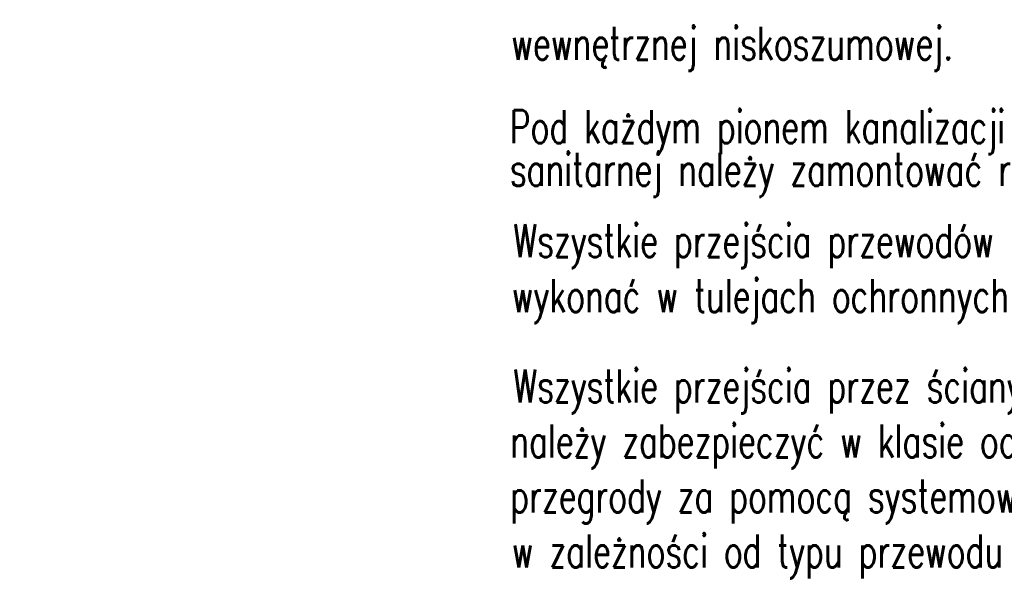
# Model space of a CAD drawing. Extents: x -220312 to -8310, y -91840 to 81907.
# Tile 19 of 128: x -187945 to -182579, y -16475 to -13463. Entities that reach past the tile are written whole.
import ezdxf

# ---------------------------------------------------------------- set-up
doc = ezdxf.new("R2010")
doc.units = 0
doc.header["$MEASUREMENT"] = 0
doc.set_wipeout_variables(frame=1)
doc.linetypes.add('Hidden Line', pattern=[50, 25, -25])
doc.linetypes.add('Kreski i kropki', pattern=[450, 250, -100, 0, -100])
doc.layers.add('#kan_san-op', color=34, linetype='Continuous')
doc.layers.add('#opisy', color=252, linetype='Continuous')
for name, color, linetype, lineweight in [('Arch schody_Nr_Pióra__21', 7, 'Continuous', 9), ('arch spadki_Nr_Pióra__21', 7, 'Continuous', 9), ('INWENT KONST. DREWNIANA_Nr_Pióra__20', 1, 'Continuous', 100), ('INWENT. OKNA_Nr_Pióra__101', 8, 'Continuous', 13), ('INWENT.ŚCIANY_Nr_Pióra__101', 8, 'Continuous', 13), ('Inwentaryzacja Konst._Nr_Pióra__101', 8, 'Continuous', 13), ('Istniejące schody_Nr_Pióra__101', 8, 'Continuous', 13), ('PODKŁAD', 252, 'Continuous', 35)]:
    doc.layers.add(name, color=color, linetype=linetype, lineweight=lineweight)
doc.styles.add('GENERATED_STYLE_6', font='txt')
doc.styles.add('ROMANS', font='romans.shx', dxfattribs={"width": 0.85, "height": 0.11})

# ---------------------------------------------------------------- blocks, each defined once
blk = doc.blocks.new('parter')
at = {"layer": 'Arch schody_Nr_Pióra__21', "linetype": 'Continuous'}
blk.add_hatch(color=252, dxfattribs=at).paths.add_polyline_path([(-186642.4, -15104.1), (-186692.4, -15054.1), (-186592.4, -15054.1)], flags=0)
at = {"layer": 'Arch schody_Nr_Pióra__21', "color": 252, "linetype": 'Continuous'}
for p, q in [((-187507.4, -11415.1), (-187507.4, -20065.1)), ((-187307.4, -11415.1), (-187307.4, -20065.1)), ((-187307.4, -11745.1), (-187307.4, -17865.1)), ((-186642.4, -11745.1), (-187307.4, -17865.1)), ((-186642.4, -11745.1), (-186107.4, -17865.1)), ((-186107.4, -11745.1), (-186107.4, -17865.1)), ((-186042.4, -11745.1), (-186042.4, -17865.1)), ((-184537.4, -12815.1), (-184537.4, -17665.1)), ((-184477.4, -12815.1), (-184477.4, -17665.1)), ((-186642.4, -14744.1), (-186642.4, -15054.1)), ((-186692.4, -15054.1), (-186592.4, -15054.1)), ((-186642.4, -15104.1), (-186692.4, -15054.1)), ((-186642.4, -15104.1), (-186592.4, -15054.1))]:
    blk.add_line(p, q, dxfattribs=at)
at = {"layer": 'INWENT KONST. DREWNIANA_Nr_Pióra__20', "color": 252, "linetype": 'Kreski i kropki'}
for q in [(-187901.9, -9994.8), (-191082.4, -14018.6)]:
    blk.add_line((-187935.5, -13999.1), q, dxfattribs=at)
at = {"layer": 'INWENT. OKNA_Nr_Pióra__101', "color": 252, "linetype": 'Hidden Line'}
for p, q in [((-187482.4, -12725.1), (-187482.4, -14445.1)), ((-187317.4, -14445.1), (-187317.4, -12725.1)), ((-187242.4, -14445.1), (-187242.4, -12725.1)), ((-187242.4, -12725.1), (-187242.4, -14445.1)), ((-187279.9, -14365.1), (-187279.9, -12805.1)), ((-184922.4, -13515.1), (-184922.4, -15935.1)), ((-184922.4, -15935.1), (-184922.4, -13515.1)), ((-184847.4, -13515.1), (-184847.4, -15935.1)), ((-184682.4, -13515.1), (-184682.4, -15935.1)), ((-184922.4, -13595.1), (-184847.4, -13595.1)), ((-184884.9, -13595.1), (-184884.9, -15855.1)), ((-187317.4, -14365.1), (-187242.4, -14365.1)), ((-187482.4, -14705.1), (-187482.4, -16435.1)), ((-187317.4, -16435.1), (-187317.4, -14705.1)), ((-187242.4, -16435.1), (-187242.4, -14705.1)), ((-187242.4, -14705.1), (-187242.4, -16435.1)), ((-187317.4, -14785.1), (-187242.4, -14785.1)), ((-187279.9, -16355.1), (-187279.9, -14785.1)), ((-184922.4, -15855.1), (-184847.4, -15855.1)), ((-187317.4, -16355.1), (-187242.4, -16355.1))]:
    blk.add_line(p, q, dxfattribs=at)
at = {"layer": 'INWENT.ŚCIANY_Nr_Pióra__101', "color": 252, "linetype": 'Hidden Line'}
for p, q in [((-184922.4, -13165.1), (-184922.4, -13515.1)), ((-184682.4, -13515.1), (-184682.4, -13165.1)), ((-184922.4, -13515.1), (-184682.4, -13515.1)), ((-187482.4, -14525.1), (-187482.4, -14445.1)), ((-187482.4, -14445.1), (-187242.4, -14445.1)), ((-187242.4, -14445.1), (-187242.4, -14525.1)), ((-187242.4, -14525.1), (-187482.4, -14525.1)), ((-187482.4, -14705.1), (-187482.4, -14625.1)), ((-187482.4, -14625.1), (-187242.4, -14625.1)), ((-187242.4, -14625.1), (-187242.4, -14705.1)), ((-187242.4, -14705.1), (-187482.4, -14705.1)), ((-184922.4, -15935.1), (-184922.4, -16515.1)), ((-184922.4, -15935.1), (-184682.4, -15935.1)), ((-184682.4, -16515.1), (-184682.4, -15935.1)), ((-187482.4, -16435.1), (-187242.4, -16435.1)), ((-187482.4, -16515.1), (-187482.4, -16435.1)), ((-187242.4, -16435.1), (-187242.4, -16515.1))]:
    blk.add_line(p, q, dxfattribs=at)
at = {"layer": 'Inwentaryzacja Konst._Nr_Pióra__101', "color": 252, "linetype": 'Hidden Line'}
for p, q in [((-187482.4, -14525.1), (-187382.4, -14525.1)), ((-187482.4, -14575.1), (-187482.4, -14525.1)), ((-187472.4, -14570.1), (-187468.5, -14535.1)), ((-187468.5, -14535.1), (-187396.3, -14535.1)), ((-187396.3, -14535.1), (-187392.4, -14570.1)), ((-187382.4, -14525.1), (-187382.4, -14575.1)), ((-184862.4, -14575.1), (-184862.4, -14525.1)), ((-184862.4, -14525.1), (-184762.4, -14525.1)), ((-184852.4, -14570.1), (-184848.5, -14535.1)), ((-184848.5, -14535.1), (-184776.3, -14535.1)), ((-184776.3, -14535.1), (-184772.4, -14570.1)), ((-184762.4, -14525.1), (-184762.4, -14575.1)), ((-187482.4, -14575.1), (-187472.4, -14570.1)), ((-187482.4, -14575.1), (-187482.4, -14625.1)), ((-187482.4, -14575.1), (-187472.4, -14580.1)), ((-187472.4, -14580.1), (-187468.5, -14615.1)), ((-187396.3, -14615.1), (-187392.4, -14580.1)), ((-187382.4, -14575.1), (-187392.4, -14570.1)), ((-187382.4, -14575.1), (-187392.4, -14580.1)), ((-187382.4, -14625.1), (-187382.4, -14575.1)), ((-184862.4, -14575.1), (-184852.4, -14570.1)), ((-184862.4, -14575.1), (-184852.4, -14580.1)), ((-184862.4, -14575.1), (-184862.4, -14625.1)), ((-184852.4, -14580.1), (-184848.5, -14615.1)), ((-184776.3, -14615.1), (-184772.4, -14580.1)), ((-184762.4, -14575.1), (-184772.4, -14570.1)), ((-184762.4, -14575.1), (-184772.4, -14580.1)), ((-184762.4, -14625.1), (-184762.4, -14575.1)), ((-187482.4, -14625.1), (-187382.4, -14625.1)), ((-187468.5, -14615.1), (-187396.3, -14615.1)), ((-184862.4, -14625.1), (-184762.4, -14625.1)), ((-184848.5, -14615.1), (-184776.3, -14615.1))]:
    blk.add_line(p, q, dxfattribs=at)
at = {"layer": 'Istniejące schody_Nr_Pióra__101', "color": 252, "linetype": 'Hidden Line'}
for p, q in [((-187552.4, -10015.1), (-187552.4, -16465.1)), ((-184682.4, -16715.1), (-184682.4, -10015.1)), ((-187552.4, -16465.1), (-191052.4, -16465.1))]:
    blk.add_line(p, q, dxfattribs=at)
at = {"layer": 'arch spadki_Nr_Pióra__21', "color": 252, "linetype": 'Continuous', "style": 'GENERATED_STYLE_6'}
blk.add_text('8%', height=160, rotation=90, dxfattribs=at).set_placement((-186698.6, -15033.6))

msp = doc.modelspace()

# ---------------------------------------------------------------- block references
at = {"layer": 'PODKŁAD'}
msp.add_blockref('parter', (0, 0), dxfattribs=at)

# ---------------------------------------------------------------- next in the draw order: wipeouts: each hides what was drawn before it
at = {"ltscale": 10}
msp.add_wipeout([(-198285.2, -17981.1), (-198285.2, -11500), (-180501.4, -11500), (-180501.4, -17981.1)], dxfattribs=at).dxf.layer = '#kan_san-op'

# ---------------------------------------------------------------- next in the draw order: texts
at = {"layer": '#opisy', "color": 7, "style": 'ROMANS', "width": 0.7}
for s, p in [('wewnętrznej niskoszumowej.', (-185266.3, -13681.7)), ('Pod każdym pionem kanalizacji', (-185274.1, -14136.5)), ('sanitarnej należy zamontować rewizje.', (-185274.1, -14369.2)), ('Wszystkie przejścia przewodów przez przegrody budowlane należy', (-185254.7, -14757)), ('wykonać w tulejach ochronnych z tworzywa sztucznego.', (-185263.3, -15057)), ('Wszystkie przejścia przez ściany odzielenia pożarowego', (-185254.7, -15548.8)), ('należy zabezpieczyć w klasie odporności ogniowej danej', (-185271.8, -15848.8)), ('przegrody za pomocą systemowych przejść ppoż. ', (-185271.8, -16148.8)), ('w zależności od typu przewodu lub grupy przewodów.', (-185263.3, -16448.8))]:
    msp.add_text(s, height=180, dxfattribs=at).set_placement(p)

# ---------------------------------------------------------------- next in the draw order: wipeouts: each hides what was drawn before it
at = {"ltscale": 10}
msp.add_wipeout([(-200770.3, 11108.9), (-198285.2, 10498.9), (-198285.2, -17981.1), (-159380.3, -17981.1), (-158770.3, -18591.1), (-200770.3, -18591.1)], dxfattribs=at).dxf.layer = '#kan_san-op'

doc.saveas('drawing.dxf')
